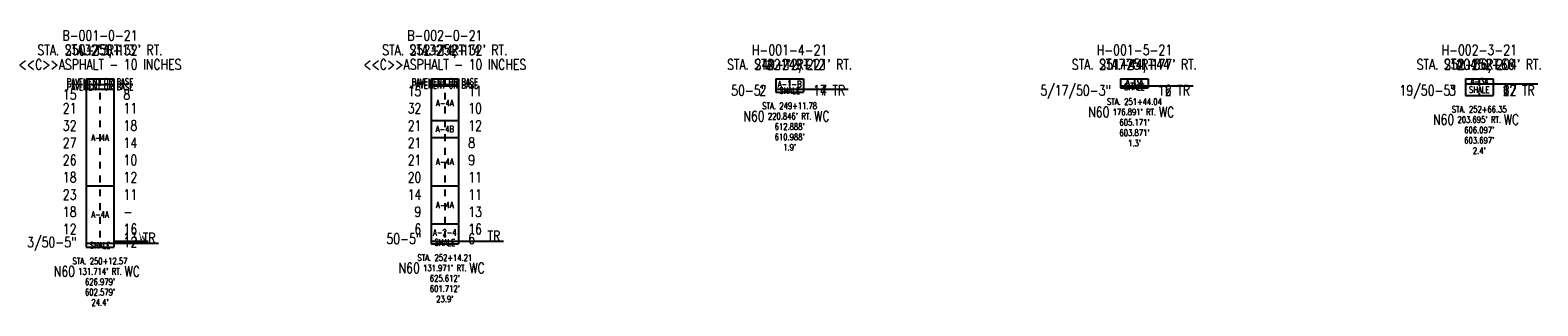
# Model space of a CAD drawing. Extents: x -1 to 20.9, y -0.8 to 3.1.
import ezdxf
from ezdxf.enums import TextEntityAlignment as Align

# ---------------------------------------------------------------- set-up
doc = ezdxf.new("R2010")
doc.units = 0
doc.linetypes.add('Dash', pattern=[0.12, 0.08, -0.04])
doc.linetypes.add('Solid', pattern=[0])
doc.layers.get('0').update_dxf_attribs({"linetype": 'Solid'})
for name, color, linetype in [('GT_PROJECT_CELLS', 7, 'Solid'), ('GT_PROJECT_SOIL_BORING', 7, 'Solid'), ('GT_PROJECT_TEXT', 7, 'Solid'), ('GT_PROJECT_TEXT_2', 7, 'Solid'), ('GT_PROJECT_TEXT_3', 7, 'Solid'), ('SC_SCRATCH1', 7, 'Solid'), ('SC_SCRATCH2', 7, 'Solid'), ('SC_SCRATCH3', 7, 'Solid'), ('SC_SCRATCH4', 7, 'Solid'), ('SC_SCRATCH5', 7, 'Solid'), ('SC_SCRATCH6', 7, 'Solid'), ('SC_SCRATCH9', 7, 'Solid')]:
    doc.layers.add(name, color=color, linetype=linetype)
doc.styles.add('ROMAND', font='romand', dxfattribs={"height": 1})

# ---------------------------------------------------------------- blocks, each defined once
blk = doc.blocks.new('DGRFC_OHDOT$FREE$WATER')
at = {"color": 7}
for points in [[(-0.035, 0.08), (-0.0193, 0), (-0.035, 0.08), (-0.0151, 0.0142)], [(-0.035, 0.08), (-0.0151, 0.0142), (-0.035, 0.08), (-0.028, 0.08)], [(-0.0193, 0), (-0.0123, 0), (-0.0193, 0), (0, 0.0415)], [(-0.0193, 0), (0, 0.0415), (-0.0193, 0), (-0.0151, 0.0142)], [(0, 0.0415), (-0.0035, 0.0533), (0, 0.0415), (-0.0151, 0.0142)], [(0.0151, 0.0142), (0.0035, 0.0533), (0.0151, 0.0142), (-0.0035, 0.0533)], [(0, 0.0415), (0.0151, 0.0142), (0, 0.0415), (-0.0035, 0.0533)], [(0, 0.0415), (0.0123, 0), (0, 0.0415), (0.0193, 0)], [(0, 0.0415), (0.0193, 0), (0, 0.0415), (0.0151, 0.0142)], [(0.035, 0.08), (0.028, 0.08), (0.035, 0.08), (0.0151, 0.0142)], [(0.0193, 0), (0.035, 0.08), (0.0193, 0), (0.0151, 0.0142)]]:
    blk.add_solid(points, dxfattribs=at)

msp = doc.modelspace()

# ---------------------------------------------------------------- linework, layer by layer
at = {"layer": 'GT_PROJECT_CELLS', "color": 7, "linetype": 'Solid'}
msp.add_lwpolyline([(0.2, 0.09), (0.7, 0.09)], dxfattribs=at)
at = {"layer": 'GT_PROJECT_SOIL_BORING', "color": 7, "linetype": 'Solid'}
for points in [[(-0.2, 2.44), (0.2, 2.44)], [(-0.2, 2.44), (-0.2, 0)], [(0.2, 2.44), (0.2, 0)], [(4.8, 2.44), (5.2, 2.44)], [(4.8, 2.44), (4.8, 0.05)], [(5.2, 2.44), (5.2, 0.05)], [(9.8, 2.44), (10.2, 2.44)], [(9.8, 2.44), (9.8, 2.25)], [(10.2, 2.44), (10.2, 2.25)], [(14.8, 2.44), (15.2, 2.44)], [(14.8, 2.44), (14.8, 2.31)], [(15.2, 2.44), (15.2, 2.31)], [(19.8, 2.44), (20.2, 2.44)], [(19.8, 2.44), (19.8, 2.2)], [(20.2, 2.44), (20.2, 2.2)], [(-0.2, 2.36), (0.2, 2.36)], [(-0.2, 2.29), (0.2, 2.29)], [(4.8, 2.36), (5.2, 2.36)], [(4.8, 2.34), (5.2, 2.34)], [(9.8, 2.29), (10.2, 2.29)], [(9.8, 2.25), (10.2, 2.25)], [(14.8, 2.34), (15.2, 2.34)], [(14.8, 2.31), (15.2, 2.31)], [(19.8, 2.37), (20.2, 2.37)], [(19.8, 2.2), (20.2, 2.2)], [(4.8, 1.84), (5.2, 1.84)], [(4.8, 1.59), (5.2, 1.59)], [(-0.2, 0.89), (0.2, 0.89)], [(4.8, 0.89), (5.2, 0.89)], [(4.8, 0.34), (5.2, 0.34)], [(-0.2, 0.06), (0.2, 0.06)], [(-0.2, 0), (0.2, 0)], [(4.8, 0.09), (5.2, 0.09)], [(4.8, 0.05), (5.2, 0.05)]]:
    msp.add_lwpolyline(points, dxfattribs=at)
at = {"layer": 'GT_PROJECT_TEXT', "color": 7, "linetype": 'Solid'}
for points in [[(10.2, 2.29), (10.85, 2.29)], [(15.2, 2.34), (15.85, 2.34)], [(20.2, 2.37), (20.85, 2.37)], [(0.2, 0.06), (0.85, 0.06)], [(5.2, 0.09), (5.85, 0.09)]]:
    msp.add_lwpolyline(points, dxfattribs=at)
at = {"layer": 'SC_SCRATCH4', "color": 7, "linetype": 'Dash'}
for points in [[(0, 2.44), (0, 0)], [(5, 2.44), (5, 0.05)], [(10, 2.44), (10, 2.25)], [(15, 2.44), (15, 2.31)], [(20, 2.44), (20, 2.2)]]:
    msp.add_lwpolyline(points, dxfattribs=at)

# ---------------------------------------------------------------- block references
at = {"layer": 'GT_PROJECT_CELLS', "xscale": 1.5, "yscale": 1.5}
msp.add_blockref('DGRFC_OHDOT$FREE$WATER', (0.62, 0.09), dxfattribs=at)

# ---------------------------------------------------------------- texts
at = {"layer": 'GT_PROJECT_TEXT', "color": 7, "style": 'ROMAND', "width": 0.78}
for s, p in [('B-001-0-21', (0, 3.07)), ('B-002-0-21', (5, 3.07)), ('H-001-4-21', (10, 2.86)), ('H-001-5-21', (15, 2.86)), ('H-002-3-21', (20, 2.86)), ('<<C>>ASPHALT - 10 INCHES', (0, 2.65)), ('<<C>>ASPHALT - 10 INCHES', (5, 2.65))]:
    msp.add_text(s, height=0.1488, dxfattribs=at).set_placement(p, align=Align.MIDDLE_CENTER)
at = {"layer": 'GT_PROJECT_TEXT_2', "color": 7, "style": 'ROMAND', "width": 0.78}
for s, p in [("132' RT.", (0, 2.86)), ("132' RT.", (5, 2.86)), ("221' RT.", (10, 2.65)), ("177' RT.", (15, 2.65)), ("204' RT.", (20, 2.65))]:
    msp.add_text(s, height=0.1488, dxfattribs=at).set_placement(p, align=Align.MIDDLE_CENTER)
at = {"layer": 'GT_PROJECT_TEXT_3', "color": 7, "style": 'ROMAND', "width": 0.78}
for s, p in [('STA. 250+13', (0, 2.86)), ('STA. 252+14', (5, 2.86)), ('STA. 249+12', (10, 2.65)), ('STA. 251+44', (15, 2.65)), ('STA. 252+66', (20, 2.65))]:
    msp.add_text(s, height=0.1488, dxfattribs=at).set_placement(p, align=Align.MIDDLE_CENTER)
at = {"layer": 'SC_SCRATCH1', "color": 7, "style": 'ROMAND', "width": 0.78}
for s, p in [('PAVEMENT OR BASE', (0, 2.4)), ('PAVEMENT OR BASE', (5, 2.4)), ('A-1-B', (10, 2.365)), ('A-3A', (15, 2.39)), ('A-3A', (20, 2.405)), ('PAVEMENT OR BASE', (0, 2.325)), ('PAVEMENT OR BASE', (5, 2.35)), ('SHALE', (10, 2.27)), ('SHALE', (15, 2.325)), ('SHALE', (20, 2.285)), ('A-4A', (5, 2.09)), ('A-4B', (5, 1.715)), ('A-4A', (0, 1.59)), ('A-4A', (5, 1.24)), ('A-4A', (5, 0.615)), ('A-4A', (0, 0.475)), ('A-2-4', (5, 0.215)), ('SHALE', (0, 0.03)), ('SHALE', (5, 0.07))]:
    msp.add_text(s, height=0.093, dxfattribs=at).set_placement(p, align=Align.MIDDLE_CENTER)
at = {"layer": 'SC_SCRATCH2', "color": 7, "style": 'ROMAND', "width": 0.78}
for s, p in [('STA. 249+11.78', (10, 2.05)), ('STA. 251+44.04', (15, 2.11)), ("176.891' RT.", (15, 1.96)), ('STA. 252+66.35', (20, 2)), ("220.846' RT.", (10, 1.9)), ("612.888'", (10, 1.75)), ("605.171'", (15, 1.81)), ("203.695' RT.", (20, 1.85)), ("606.097'", (20, 1.7)), ("610.988'", (10, 1.6)), ("603.871'", (15, 1.66)), ("1.3'", (15, 1.51)), ("603.697'", (20, 1.55)), ("1.9'", (10, 1.45)), ("2.4'", (20, 1.4)), ('STA. 250+12.57', (0, -0.2)), ('STA. 252+14.21', (5, -0.15)), ("131.714' RT.", (0, -0.35)), ("131.971' RT.", (5, -0.3)), ("625.612'", (5, -0.45)), ("626.979'", (0, -0.5)), ("602.579'", (0, -0.65)), ("601.712'", (5, -0.6)), ("24.4'", (0, -0.8)), ("23.9'", (5, -0.75))]:
    msp.add_text(s, height=0.093, dxfattribs=at).set_placement(p, align=Align.MIDDLE_CENTER)
at = {"layer": 'SC_SCRATCH3', "color": 7, "style": 'ROMAND', "width": 0.78}
for s, p in [("STA. 250+13, 132' RT.", (0, 2.86)), ("STA. 252+14, 132' RT.", (5, 2.86)), ("STA. 249+12, 221' RT.", (10, 2.65)), ("STA. 251+44, 177' RT.", (15, 2.65)), ("STA. 252+66, 204' RT.", (20, 2.65))]:
    msp.add_text(s, height=0.1488, dxfattribs=at).set_placement(p, align=Align.MIDDLE_CENTER)
at = {"layer": 'SC_SCRATCH5', "color": 7, "style": 'ROMAND', "width": 0.78}
for s, height, p in [('15', 0.1488, (-0.34, 2.14)), ('15', 0.1488, (4.66, 2.19)), ('50-5"', 0.1488, (9.66, 2.2)), ('2', 0.149, (9.66, 2.2)), ('5/17/50-3"', 0.1488, (14.66, 2.2)), ('19/50-5"', 0.1488, (19.66, 2.2)), ('3', 0.149, (19.66, 2.2)), ('21', 0.1488, (-0.34, 1.94)), ('32', 0.1488, (4.66, 1.94)), ('32', 0.1488, (-0.34, 1.69)), ('21', 0.1488, (4.66, 1.69)), ('27', 0.1488, (-0.34, 1.44)), ('21', 0.1488, (4.66, 1.44)), ('26', 0.1488, (-0.34, 1.19)), ('21', 0.1488, (4.66, 1.19)), ('18', 0.1488, (-0.34, 0.94)), ('20', 0.1488, (4.66, 0.94)), ('23', 0.1488, (-0.34, 0.69)), ('14', 0.1488, (4.66, 0.69)), ('18', 0.1488, (-0.34, 0.44)), ('9', 0.149, (4.66, 0.44)), ('12', 0.1488, (-0.34, 0.19)), ('6', 0.149, (4.66, 0.19)), ('3/50-5"', 0.1488, (-0.34, 0)), ('50-5"', 0.1488, (4.66, 0.05))]:
    msp.add_text(s, height=height, dxfattribs=at).set_placement(p, align=Align.RIGHT)
at = {"layer": 'SC_SCRATCH6', "color": 7, "style": 'ROMAND', "width": 0.78}
for s, height, p in [('8', 0.149, (0.34, 2.14)), ('11', 0.1488, (5.34, 2.19)), ('17', 0.1488, (10.34, 2.2)), ('14', 0.1488, (10.34, 2.2)), ('TR', 0.1488, (10.62, 2.2)), ('16', 0.1488, (15.34, 2.2)), ('12', 0.1488, (15.34, 2.2)), ('TR', 0.1488, (15.62, 2.2)), ('27', 0.1488, (20.34, 2.2)), ('6', 0.149, (20.34, 2.2)), ('12', 0.1488, (20.34, 2.2)), ('TR', 0.1488, (20.62, 2.2)), ('11', 0.1488, (0.34, 1.94)), ('10', 0.1488, (5.34, 1.94)), ('18', 0.1488, (0.34, 1.69)), ('12', 0.1488, (5.34, 1.69)), ('14', 0.1488, (0.34, 1.44)), ('8', 0.149, (5.34, 1.44)), ('10', 0.1488, (0.34, 1.19)), ('9', 0.149, (5.34, 1.19)), ('12', 0.1488, (0.34, 0.94)), ('11', 0.1488, (5.34, 0.94)), ('11', 0.1488, (0.34, 0.69)), ('11', 0.1488, (5.34, 0.69)), ('-', 0.149, (0.34, 0.44)), ('13', 0.1488, (5.34, 0.44)), ('16', 0.1488, (0.34, 0.19)), ('16', 0.1488, (5.34, 0.19)), ('TR', 0.1488, (5.62, 0.09)), ('13', 0.1488, (0.34, 0.06)), ('12', 0.1488, (0.34, 0)), ('TR', 0.1488, (0.62, 0.06)), ('6', 0.149, (5.34, 0.05))]:
    msp.add_text(s, height=height, dxfattribs=at).set_placement(p)
at = {"layer": 'SC_SCRATCH9', "color": 7, "style": 'ROMAND', "width": 0.78}
for s, p in [('N60', (9.484, 1.9)), ('WC', (10.467, 1.9)), ('N60', (14.484, 1.96)), ('WC', (15.467, 1.96)), ('N60', (19.484, 1.85)), ('WC', (20.467, 1.85)), ('N60', (-0.516, -0.35)), ('WC', (0.467, -0.35)), ('N60', (4.484, -0.3)), ('WC', (5.467, -0.3))]:
    msp.add_text(s, height=0.1488, dxfattribs=at).set_placement(p, align=Align.MIDDLE_CENTER)

doc.saveas('drawing.dxf')
